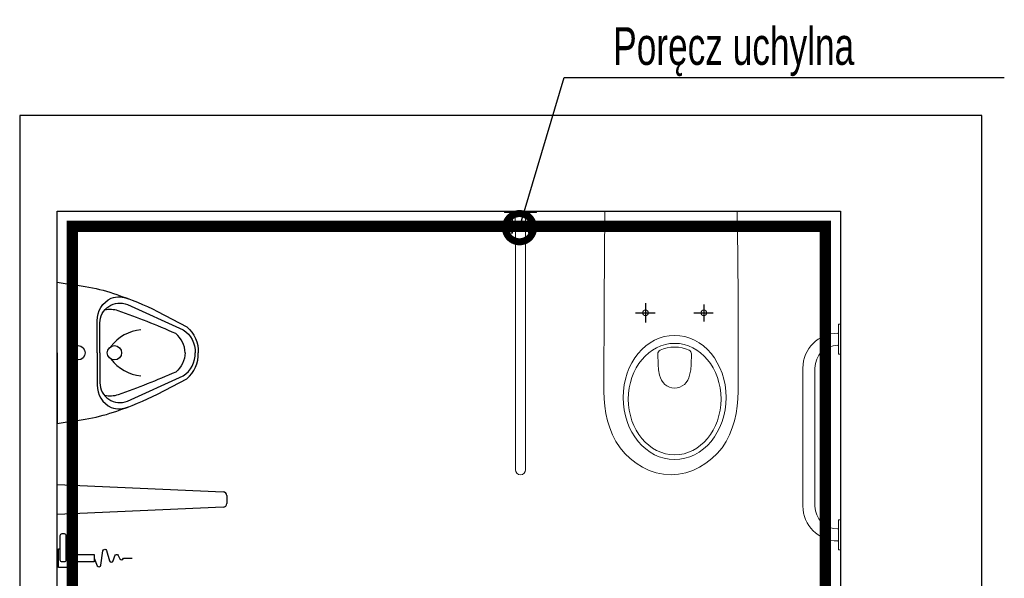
# Model space of a CAD drawing. Header units: centimetres. Extents: x 4120 to 19220, y -7417 to 180.
# Tile 183 of 223: x 16257 to 16518, y -2527 to -2378. Entities that reach past the tile are written whole.
import ezdxf
from ezdxf import colors
from ezdxf.entities.mleader import LeaderData, LeaderLine
from ezdxf.math import Vec2, Vec3

# ---------------------------------------------------------------- set-up
doc = ezdxf.new("R2010")
doc.units = ezdxf.units.CM
doc.linetypes.add('DGN_STYLE_2', pattern=[30.2, 18.12, -12.08])
doc.layers.add('A-Wykończenie ścian', color=5, linetype='Continuous', lineweight=20)
doc.layers.add('A_Wyposażenie', color=8, linetype='Continuous')
doc.layers.add('A_Ściany', color=2, linetype='Continuous')
doc.styles.add('gen', font='txt')

# ---------------------------------------------------------------- blocks, each defined once
blk = doc.blocks.new('_DotSmall')
at = {"color": 0, "linetype": 'ByBlock', "const_width": 0.5}
blk.add_lwpolyline([(-0.0625, 0, 1), (0.0625, 0, 1)], format="xyb", close=True, dxfattribs=at)
blk = doc.blocks.new('uch wid g')
at = {"layer": 'A_Wyposażenie', "color": 8, "linetype": 'Continuous', "lineweight": 20}
for p, q in [((6.3, 30), (6.3, 22)), ((6.8, 30), (6.3, 30)), ((6.3, 22), (6.8, 22)), ((-3.2, 18.35), (-3.2, -18.35)), ((0, 18.35), (0, -18.35)), ((6.3, -22), (6.8, -22)), ((6.3, -30), (6.3, -22)), ((6.8, -30), (6.3, -30))]:
    blk.add_line(p, q, dxfattribs=at)
at = {"layer": 'A_Wyposażenie', "color": 8}
for points in [[(6.05, 27.6), (6.3, 27.6)], [(6.05, 24.4), (6.3, 24.4)], [(6.05, -24.4), (6.3, -24.4)], [(6.05, -27.6), (6.3, -27.6)]]:
    blk.add_lwpolyline(points, dxfattribs=at)
at = {"layer": 'A_Wyposażenie', "color": 8, "linetype": 'Continuous', "lineweight": 20}
for centre, radius, start, end in [((6.05, 18.35), 9.25, 90, 180), ((6.05, 18.35), 6.05, 90, 180), ((6.05, -18.35), 9.25, 180, 270), ((6.05, -18.35), 6.05, 180, 270)]:
    blk.add_arc(centre, radius, start, end, dxfattribs=at)

msp = doc.modelspace()

# ---------------------------------------------------------------- linework, layer by layer
at = {"elevation": 0}
msp.add_lwpolyline([(16256.77, -2664.48), (16512.27, -2664.48), (16512.27, -2403.48), (16256.77, -2403.48)], close=True, dxfattribs=at)
at = {"layer": 'A-Wykończenie ścian', "color": 41, "linetype": 'DGN_STYLE_2', "true_color": 0xffeaaa, "const_width": 3, "elevation": 0}
msp.add_lwpolyline([(16371.77, -2650.48), (16270.77, -2650.48), (16270.77, -2432.98), (16470.78, -2432.98), (16470.78, -2654.48)], dxfattribs=at)
at = {"layer": 'A_Wyposażenie', "color": 8, "linetype": 'Continuous', "lineweight": 20}
for p, q in [((16385.55, -2428.98, 0), (16394, -2428.98, 0)), ((16385.55, -2429.32, 0), (16385.55, -2428.98, 0)), ((16385.55, -2429.32, 0), (16394, -2429.32, 0)), ((16387.28, -2434.81, 0), (16387.28, -2429.32, 0)), ((16387.62, -2434.81, 0), (16387.62, -2429.32, 0)), ((16391.93, -2434.81, 0), (16391.93, -2429.32, 0)), ((16392.27, -2434.81, 0), (16392.27, -2429.32, 0)), ((16394, -2429.32, 0), (16394, -2428.98, 0)), ((16387.62, -2431.68, 0), (16387.75, -2431.68, 0)), ((16387.75, -2431.6, 0), (16391.8, -2431.6, 0)), ((16387.75, -2431.6, 0), (16387.75, -2434.3, 0)), ((16388.42, -2429.81, 0), (16388.41, -2431.6, 0)), ((16388.42, -2429.81, 0), (16391.12, -2429.81, 0)), ((16391.12, -2429.81, 0), (16391.13, -2431.6, 0)), ((16391.8, -2431.6, 0), (16391.8, -2434.3, 0)), ((16391.93, -2431.68, 0), (16391.8, -2431.68, 0)), ((16386.44, -2432.28, 0), (16386.61, -2432.28, 0)), ((16386.44, -2433.63, 0), (16386.61, -2433.63, 0)), ((16387.21, -2432.15, 0), (16386.67, -2432.15, 0)), ((16387.21, -2432.55, 0), (16386.67, -2432.55, 0)), ((16387.21, -2433.35, 0), (16386.67, -2433.35, 0)), ((16387.21, -2433.76, 0), (16386.67, -2433.76, 0)), ((16387.28, -2433.84, 0), (16387.28, -2432.07, 0)), ((16387.28, -2432.35, 0), (16387.28, -2433.55, 0)), ((16387.62, -2434.22, 0), (16387.75, -2434.22, 0)), ((16387.75, -2434.3, 0), (16388.42, -2434.3, 0)), ((16388.53, -2433.92, 0), (16388.42, -2434.3, 0)), ((16388.42, -2434.3, 0), (16388.42, -2497.65, 0)), ((16388.82, -2433.59, 0), (16388.53, -2433.92, 0)), ((16389.26, -2433.37, 0), (16388.82, -2433.59, 0)), ((16389.77, -2433.29, 0), (16389.26, -2433.37, 0)), ((16390.29, -2433.37, 0), (16389.77, -2433.29, 0)), ((16390.73, -2433.59, 0), (16390.29, -2433.37, 0)), ((16391.02, -2433.92, 0), (16390.73, -2433.59, 0)), ((16391.13, -2434.3, 0), (16391.02, -2433.92, 0)), ((16391.13, -2434.3, 0), (16391.13, -2497.65, 0)), ((16391.8, -2434.3, 0), (16391.13, -2434.3, 0)), ((16391.93, -2434.22, 0), (16391.8, -2434.22, 0)), ((16392.27, -2433.84, 0), (16392.27, -2432.07, 0)), ((16392.27, -2432.35, 0), (16392.27, -2433.55, 0)), ((16392.34, -2432.15, 0), (16392.88, -2432.15, 0)), ((16392.34, -2432.55, 0), (16392.88, -2432.55, 0)), ((16392.34, -2433.35, 0), (16392.88, -2433.35, 0)), ((16392.34, -2433.76, 0), (16392.88, -2433.76, 0)), ((16393.11, -2432.28, 0), (16392.94, -2432.28, 0)), ((16393.11, -2433.63, 0), (16392.94, -2433.63, 0)), ((16387.28, -2434.81, 0), (16387.62, -2434.81, 0)), ((16392.27, -2434.81, 0), (16391.93, -2434.81, 0))]:
    msp.add_line(p, q, dxfattribs=at)
at = {"layer": 'A_Wyposażenie', "color": 8}
for p, q in [((16266.77, -2501.59, 0), (16310.81, -2503.55, 0)), ((16266.77, -2509.59, 0), (16266.77, -2501.59, 0)), ((16311.77, -2504.55, 0), (16311.77, -2506.64, 0)), ((16310.81, -2507.63, 0), (16266.77, -2509.59, 0))]:
    msp.add_line(p, q, dxfattribs=at)
at = {"layer": 'A_Wyposażenie', "color": 8, "lineweight": 0, "elevation": 0}
for points in [[(16447.33, -2428.98), (16447.47, -2440.94), (16447.57, -2452.9), (16447.61, -2476.81), (16447.54, -2478.81), (16447.36, -2480.76), (16447.05, -2482.72), (16446.63, -2484.64), (16446.03, -2486.53), (16445.3, -2488.39), (16444.39, -2490.13), (16443.31, -2491.81), (16442.05, -2493.32), (16440.61, -2494.71), (16439.04, -2495.94), (16437.36, -2496.99), (16435.58, -2497.83), (16433.69, -2498.46), (16431.73, -2498.84), (16429.77, -2498.98), (16427.78, -2498.84), (16425.82, -2498.46), (16423.94, -2497.83), (16422.15, -2496.99), (16420.47, -2495.94), (16418.9, -2494.71), (16417.5, -2493.32), (16416.21, -2491.81), (16415.12, -2490.13), (16414.22, -2488.39), (16413.48, -2486.53), (16412.89, -2484.64), (16412.47, -2482.72), (16412.19, -2480.76), (16412.01, -2478.81), (16411.94, -2476.81), (16411.98, -2452.9), (16412.05, -2440.94), (16412.22, -2428.98)], [(16413.17, -2428.98), (16448.28, -2428.98)]]:
    msp.add_lwpolyline(points, dxfattribs=at)
at = {"layer": 'A_Wyposażenie', "color": 8, "elevation": 0}
for points in [[(16266.77, -2466.59), (16266.77, -2447.84, -0.003383), (16275.18, -2449.12, -0.038537), (16282.56, -2451.11, -0.0339), (16293.34, -2455.58), (16301.2, -2459.67, -0.227531), (16304.2, -2466.59, -1.59566)], [(16277.33, -2466.59), (16277.33, -2458.06, -0.286387), (16281.09, -2452.05, -0.174001), (16285.68, -2452.23, -0.834558)], [(16278.08, -2466.59), (16278.08, -2458.66, -0.532569), (16285.38, -2453.75), (16300.17, -2460.44, -0.272416), (16303.35, -2466.59, -5.282291)], [(16300.68, -2466.59, 0.229597), (16298.2, -2461.48, 0.019476), (16282.95, -2455.42, 0.130671), (16279.35, -2455.22, 10.816378)], [(16266.77, -2466.59), (16266.77, -2485.34, 0.003383), (16275.18, -2484.06, 0.038537), (16282.56, -2482.07, 0.0339), (16293.34, -2477.6), (16301.2, -2473.52, 0.227531), (16304.2, -2466.59, 1.59566)], [(16277.33, -2466.59), (16277.33, -2475.12, 0.286387), (16281.09, -2481.13, 0.174001), (16285.68, -2480.95, 0.834558)], [(16278.08, -2466.59), (16278.08, -2474.53, 0.532569), (16285.38, -2479.44), (16300.17, -2472.74, 0.272416), (16303.35, -2466.59, 5.282291)], [(16300.68, -2466.59, -0.229597), (16298.2, -2471.7, -0.019476), (16282.95, -2477.76, -0.130671), (16279.35, -2477.96, -10.816378)]]:
    msp.add_lwpolyline(points, format="xyb", dxfattribs=at)
at = {"layer": 'A_Wyposażenie', "color": 8, "lineweight": 0, "elevation": 0}
for points in [[(16422.96, -2456.71), (16423.24, -2456.67), (16423.49, -2456.5), (16423.66, -2456.25), (16423.73, -2455.97), (16423.66, -2455.69), (16423.49, -2455.45), (16423.24, -2455.27), (16422.96, -2455.2), (16422.68, -2455.27), (16422.44, -2455.45), (16422.26, -2455.69), (16422.23, -2455.97), (16422.26, -2456.25), (16422.44, -2456.5), (16422.68, -2456.67)], [(16426.25, -2466.88), (16426.29, -2466.57), (16426.43, -2466.29), (16426.6, -2466.04), (16426.88, -2465.87), (16427.79, -2465.52), (16428.77, -2465.27), (16429.75, -2465.1), (16430.73, -2465.06), (16431.71, -2465.1), (16432.68, -2465.27), (16433.63, -2465.52), (16434.57, -2465.87), (16434.82, -2466.04), (16435.03, -2466.29), (16435.13, -2466.57), (16435.17, -2466.88), (16435.1, -2469.71), (16434.99, -2471.11), (16434.71, -2472.51), (16434.5, -2473.21), (16434.19, -2473.84), (16433.8, -2474.47), (16433.31, -2474.99), (16432.75, -2475.41), (16432.13, -2475.73), (16431.43, -2475.94), (16430.73, -2476.01), (16429.99, -2475.94), (16429.33, -2475.73), (16428.66, -2475.41), (16428.1, -2474.99), (16427.65, -2474.47), (16427.27, -2473.84), (16426.95, -2473.21), (16426.74, -2472.51), (16426.46, -2471.11), (16426.32, -2469.71)]]:
    msp.add_lwpolyline(points, close=True, dxfattribs=at)
at = {"layer": 'A_Wyposażenie', "color": 8, "elevation": 0}
for points in [[(16422.96, -2453.44), (16422.96, -2458.53)], [(16438.45, -2453.74), (16438.45, -2458.28)], [(16420.34, -2455.97), (16425.59, -2455.97)], [(16435.83, -2455.97), (16440.97, -2455.97)]]:
    msp.add_lwpolyline(points, dxfattribs=at)
at = {"layer": 'A_Wyposażenie', "color": 8, "elevation": 0, "flags": 128}
msp.add_lwpolyline([(16268.56, -2522.16), (16268.06, -2522.16, -0.414214), (16267.56, -2521.66), (16267.56, -2515.12, -0.414214), (16268.06, -2514.62), (16268.56, -2514.62, -0.414214), (16269.06, -2515.12), (16269.06, -2521.66, -0.414214)], format="xyb", close=True, dxfattribs=at)
for points in [[(16269.06, -2518.66, -0.414214), (16270.56, -2520.16), (16270.56, -2522.16, -0.414214), (16269.06, -2523.66), (16267.06, -2523.66), (16267.06, -2518.66), (16267.56, -2518.66)], [(16276.56, -2521.16), (16277.39, -2523.17, 0.763382), (16278.35, -2523.05), (16278.89, -2519.21, -0.812896), (16279.87, -2519.15), (16280.63, -2521.9, 0.742851), (16281.59, -2521.92), (16282.05, -2520.51, -0.673417), (16282.97, -2520.45), (16283.4, -2521.32, 0.705472), (16284.33, -2521.21), (16284.34, -2521.16), (16286.61, -2521.16)]]:
    msp.add_lwpolyline(points, format="xyb", dxfattribs=at)
msp.add_lwpolyline([(16270.56, -2522.16), (16270.56, -2520.16), (16276.56, -2520.16), (16276.56, -2522.16)], close=True, dxfattribs=at)
at = {"layer": 'A_Wyposażenie', "color": 8, "lineweight": 0}
msp.add_circle((16438.47, -2455.96, 0), 0.752, dxfattribs=at)
at = {"layer": 'A_Wyposażenie', "color": 8}
for centre in [(16272.27, -2466.59, 0), (16281.95, -2466.59, 0)]:
    msp.add_circle(centre, 1.9, dxfattribs=at)
at = {"layer": 'A_Wyposażenie', "color": 8, "linetype": 'Continuous', "lineweight": 20}
for centre, radius, start, end in [((16386.44, -2432.95, 0), 0.676, 90, 270), ((16386.93, -2432.35, 0), 0.327, 142.1208, 217.8792), ((16387.81, -2432.95, 0), 1.2, 160.5286, 199.4714), ((16386.93, -2433.55, 0), 0.327, 142.1208, 217.8792), ((16386.96, -2432.35, 0), 0.327, 322.1208, 37.8792), ((16386.08, -2432.95, 0), 1.2, 340.5286, 19.4714), ((16386.96, -2433.55, 0), 0.327, 322.1208, 37.8792), ((16392.59, -2432.35, 0), 0.327, 142.1208, 217.8792), ((16393.47, -2432.95, 0), 1.2, 160.5286, 199.4714), ((16392.59, -2433.55, 0), 0.327, 142.1208, 217.8792), ((16392.62, -2432.35, 0), 0.327, 322.1208, 37.8792), ((16391.74, -2432.95, 0), 1.2, 340.5286, 19.4714), ((16392.62, -2433.55, 0), 0.327, 322.1208, 37.8792), ((16393.11, -2432.95, 0), 0.676, 270, 90), ((16389.77, -2497.65, 0), 1.35, 180, 0)]:
    msp.add_arc(centre, radius, start, end, dxfattribs=at)
at = {"layer": 'A_Wyposażenie', "color": 8}
for centre, radius, start, end in [((16289.78, -2471.32, 0), 10.84, 94.3751, 143.988), ((16289.78, -2461.86, 0), 10.84, 216.012, 265.6249), ((16310.77, -2504.55, 0), 1, 0, 87.4552), ((16310.77, -2506.64, 0), 1, 272.5448, 0)]:
    msp.add_arc(centre, radius, start, end, dxfattribs=at)
at = {"layer": 'A_Wyposażenie', "color": 8, "lineweight": 0}
for centre, major_axis, ratio in [((16430.71, -2478.46, 0), (0, -16.5), 0.829441), ((16430.73, -2478.89, 0), (0, -14.81), 0.831158)]:
    msp.add_ellipse(centre, major_axis=major_axis, ratio=ratio, start_param=0, end_param=6.283185, dxfattribs=at)
at = {"layer": 'A_Ściany', "color": 7, "elevation": 0}
for points in [[(16474.77, -2403.48), (16474.77, -2403.48), (16264.77, -2403.48), (16264.77, -2403.48)], [(16512.27, -2664.48), (16512.27, -2403.48)], [(16371.77, -2664.48), (16371.77, -2654.48), (16266.77, -2654.48), (16266.77, -2428.98), (16474.77, -2428.98), (16474.77, -2654.48)]]:
    msp.add_lwpolyline(points, dxfattribs=at)

# ---------------------------------------------------------------- block references
at = {"layer": 'A_Wyposażenie', "color": 8}
msp.add_blockref('uch wid g', (16467.97, -2488.98, 0), dxfattribs=at)

# ---------------------------------------------------------------- leaders
at = {"color": 30}
ml = msp.add_multileader_mtext('Standard', dxfattribs=at)
ml.set_content('{\\W0.7;Poręcz uchylna}', color=256, style='gen')
ml.set_leader_properties()
ml.set_arrow_properties(name='DOTSMALL')
ml.build(insert=Vec2(0, 0))
ml.multileader.update_dxf_attribs({"text_left_attachment_type": 5, "text_right_attachment_type": 5, "dogleg_length": 4, "arrow_head_size": 15})
ctx = ml.context
ctx.base_point, ctx.char_height, ctx.arrow_head_size, ctx.landing_gap_size, ctx.plane_origin = Vec3(16405.41, -2393.06, 0), 10, 15, 9, Vec3(16467.01, -2267.26, 0)
ctx.left_attachment, ctx.right_attachment = 5, 5
notes = []
notes.append((ctx, [(0, (1, 1, 0), (16401.41, -2393.39, 0), (1, 0), 4, [(0, [(16389.52, -2433.33, 0)], 0, [])])]))
ctx.mtext.insert, ctx.mtext.flow_direction = Vec3(16414.41, -2380.06, 0), 5
for ctx, leaders in notes:
    for number, flags, end, landing, length, lines in leaders:
        leader = LeaderData()
        leader.index, (leader.has_last_leader_line, leader.has_dogleg_vector, leader.attachment_direction) = number, flags
        leader.last_leader_point, leader.dogleg_vector, leader.dogleg_length = Vec3(end), Vec3(landing), length
        for number, points, colour, breaks in lines:
            line = LeaderLine()
            line.index, line.vertices, line.color, line.breaks = number, Vec3.list(points), colors.encode_raw_color(colour), breaks
            leader.lines.append(line)
        ctx.leaders.append(leader)

doc.saveas('drawing.dxf')
